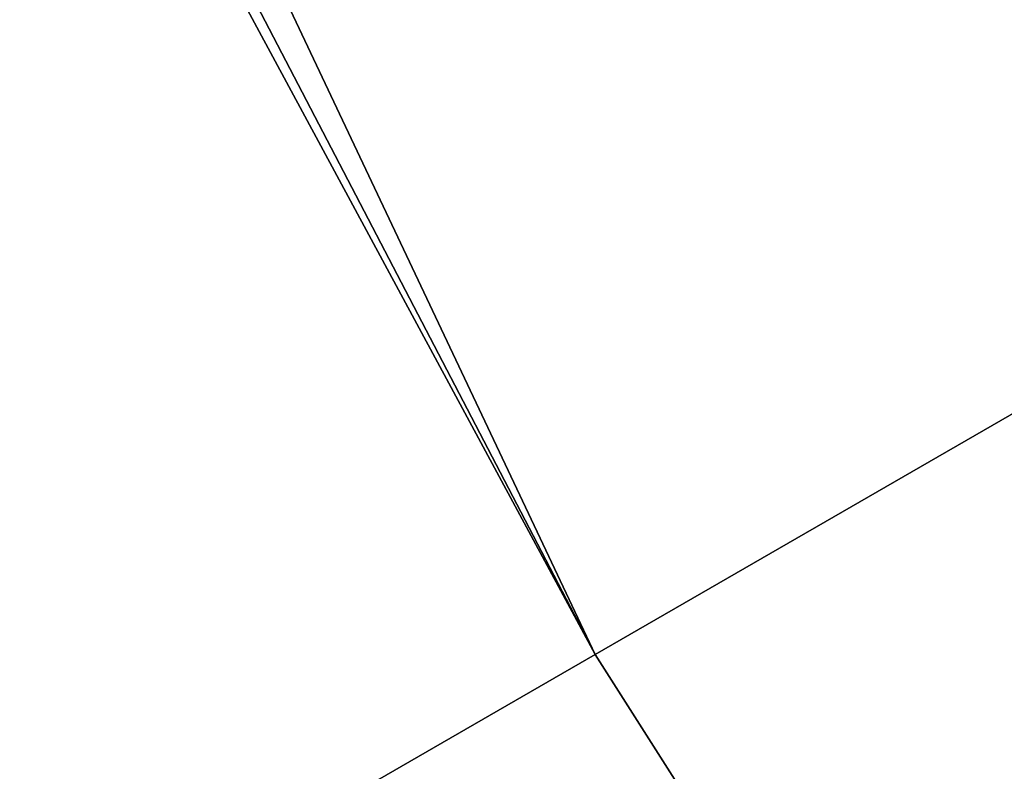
# Model space of a CAD drawing. Extents: x 185 to 449, y -73 to 113.
# Tile 205 of 256: x 298.0939 to 298.10261, y -10.37246 to -10.3658. Entities that reach past the tile are written whole.
import ezdxf

# ---------------------------------------------------------------- set-up
doc = ezdxf.new("R2010")
doc.units = 0
doc.header["$LTSCALE"] = 25.4
doc.layers.get('0').update_dxf_attribs({"color": 13, "linetype": 'CONTINUOUS'})

# ---------------------------------------------------------------- blocks, each defined once
blk = doc.blocks.new('GRUPUJ_1')
at = {"color": 8}
mesh = blk.add_polyface(dxfattribs=at)
corners = [(113.3502115, 62.4173508, 150.8288668), (112.5435098, 64.1253967, 150.7556552), (112.4771646, 64.0944672, 150.8288668), (113.4136118, 62.453949, 150.7556552)]
mesh.append_faces([[corners[k] for k in face] for face in [(0, 1, 2), (1, 0, 3)]], dxfattribs={"vtx0": -1, "color": 8})
mesh = blk.add_polyface(dxfattribs=at)
corners = [(113.3502115, 62.4173508, 150.8288668), (112.4528803, 64.0831375, 150.9288729), (113.3270105, 62.4039612, 150.9288729), (112.4771646, 64.0944672, 150.8288668)]
mesh.append_faces([[corners[k] for k in face] for face in [(0, 1, 2), (1, 0, 3)]], dxfattribs={"vtx0": -1, "color": 8})
mesh = blk.add_polyface(dxfattribs=at)
corners = [(114.3661112, 60.8227234, 150.8288668), (113.4136118, 62.453949, 150.7556552), (113.3502115, 62.4173508, 150.8288668), (114.4260782, 60.8647003, 150.7556552)]
mesh.append_faces([[corners[k] for k in face] for face in [(0, 1, 2), (1, 0, 3)]], dxfattribs={"vtx0": -1, "color": 8})
mesh = blk.add_polyface(dxfattribs=at)
corners = [(114.3661112, 60.8227234, 150.8288668), (113.3270105, 62.4039612, 150.9288729), (114.3441614, 60.8073425, 150.9288729), (113.3502115, 62.4173508, 150.8288668)]
mesh.append_faces([[corners[k] for k in face] for face in [(0, 1, 2), (1, 0, 3)]], dxfattribs={"vtx0": -1, "color": 8})

msp = doc.modelspace()

# ---------------------------------------------------------------- block references
at = {"color": 0}
msp.add_blockref('GRUPUJ_1', (184.7487796, -72.788772, 118.2609464), dxfattribs=at)

doc.saveas('drawing.dxf')
